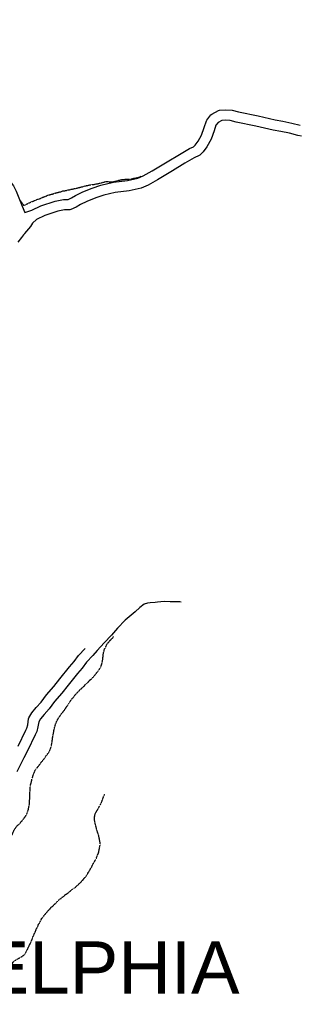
# Model space of a CAD drawing. Header units: feet. Extents: x -1605449 to -1594075, y -1717250 to -1708479.
# Tile 96 of 97: x -1597187 to -1596736, y -1713541 to -1711969. Entities that reach past the tile are written whole.
import ezdxf
from ezdxf.enums import TextEntityAlignment as Align

# ---------------------------------------------------------------- set-up
doc = ezdxf.new("R2010")
doc.units = ezdxf.units.FT
doc.header["$MEASUREMENT"] = 0
doc.linetypes.add('stream', pattern=[1.4, 0.7, -0.1, 0.1, -0.1, 0.1, -0.1, 0.1, -0.1])
for name, color, linetype in [('COUNTY-RD', 7, 'Continuous'), ('MTEXT', 2, 'Continuous'), ('TWP-RD', 6, 'Continuous'), ('WATERWAY', 14, 'stream')]:
    doc.layers.add(name, color=color, linetype=linetype)
doc.styles.add('ARIAL', font='arial.ttf')

msp = doc.modelspace()

# ---------------------------------------------------------------- linework, layer by layer
at = {"layer": 'COUNTY-RD'}
for points in [[(-1597178.7, -1712276.7), (-1597167.7, -1712273.4), (-1597153.2, -1712266.3), (-1597130.2, -1712258.6), (-1597116.8, -1712256.1), (-1597109.7, -1712256), (-1597104.4, -1712253.7), (-1597097.9, -1712249.5), (-1597086.2, -1712244), (-1597071.2, -1712238.1), (-1597057.2, -1712233), (-1597037.1, -1712228.4), (-1597014.4, -1712225.8), (-1596998, -1712222.2), (-1596989.3, -1712218.3), (-1596975.2, -1712210.2), (-1596951.3, -1712196.1), (-1596931.5, -1712184), (-1596915.4, -1712174.9), (-1596909, -1712171.9), (-1596906.3, -1712169.2), (-1596901.5, -1712163), (-1596896, -1712153.1), (-1596891.9, -1712141), (-1596888.1, -1712130.3), (-1596887.5, -1712129.2), (-1596881.3, -1712120.9), (-1596879.9, -1712119.7), (-1596869.2, -1712113.9), (-1596867.5, -1712113.4), (-1596857.6, -1712112.7), (-1596847.3, -1712113.4), (-1596837, -1712116.3), (-1596805.7, -1712122.5), (-1596778.4, -1712128.9), (-1596765.9, -1712131.1), (-1596751.5, -1712134.2), (-1596738.2, -1712137.6)], [(-1596736.4, -1712154.9), (-1596742, -1712154), (-1596755.4, -1712150.4), (-1596769.1, -1712147.4), (-1596781.7, -1712145.2), (-1596809.2, -1712138.8), (-1596840.8, -1712132.5), (-1596850.2, -1712129.9), (-1596857.5, -1712129.4), (-1596863.7, -1712129.8), (-1596869.6, -1712133), (-1596873, -1712137.6), (-1596876.1, -1712146.5), (-1596880.7, -1712159.9), (-1596887.6, -1712172.2), (-1596893.7, -1712180.1), (-1596898.7, -1712185.2), (-1596899.9, -1712186.1), (-1596907.8, -1712189.7), (-1596923.1, -1712198.3), (-1596942.7, -1712210.4), (-1596966.8, -1712224.6), (-1596981.7, -1712233.1), (-1596992.8, -1712238.1), (-1597011.7, -1712242.3), (-1597034.3, -1712244.9), (-1597052.5, -1712249), (-1597065.3, -1712253.6), (-1597079.6, -1712259.3), (-1597089.8, -1712264.1), (-1597096.5, -1712268.4), (-1597105.4, -1712272.3), (-1597107, -1712272.7), (-1597115.1, -1712272.7), (-1597126, -1712274.8), (-1597146.9, -1712281.7), (-1597160, -1712288.2), (-1597166.7, -1712293.8), (-1597170, -1712299), (-1597179.3, -1712310.6), (-1597179.4, -1712310.8), (-1597179.5, -1712311), (-1597179.6, -1712311.2), (-1597180.1, -1712311.7), (-1597180.5, -1712312.2), (-1597180.7, -1712312.3), (-1597182.8, -1712314.7), (-1597184.1, -1712316.7), (-1597190.2, -1712324)], [(-1596928.8, -1712899), (-1596930.8, -1712898.7), (-1596946.4, -1712898.7), (-1596955.9, -1712898.4), (-1596966.7, -1712899.4), (-1596970.1, -1712899.9), (-1596978.4, -1712900.2), (-1596982.6, -1712900.6), (-1596987.7, -1712902.5), (-1596994.9, -1712907.6), (-1597002.2, -1712914.6), (-1597018.3, -1712928.2), (-1597030.3, -1712940.5), (-1597039.9, -1712952), (-1597051.9, -1712964.3), (-1597062.9, -1712976.3), (-1597070.1, -1712984.5), (-1597080.2, -1712995), (-1597087, -1713004.4), (-1597094.7, -1713013.4), (-1597109.7, -1713031.9), (-1597119.7, -1713044.7), (-1597131.3, -1713057.9), (-1597139.9, -1713069.4), (-1597147.9, -1713078.4), (-1597153.9, -1713085.6), (-1597156.6, -1713090.3), (-1597157.8, -1713098.5), (-1597159.8, -1713106), (-1597160.1, -1713106.9), (-1597162.4, -1713111.3), (-1597174.8, -1713136.6), (-1597180.6, -1713147.8), (-1597185.2, -1713157.6), (-1597191.6, -1713170.3)], [(-1597189.7, -1713129.1), (-1597177.3, -1713103.7), (-1597175.5, -1713100.4), (-1597174.1, -1713095.1), (-1597172.7, -1713085.6), (-1597172.2, -1713084.1), (-1597167.7, -1713076.1), (-1597160.5, -1713067.5), (-1597152.8, -1713058.8), (-1597144.3, -1713047.4), (-1597132.5, -1713034), (-1597122.7, -1713021.5), (-1597107.5, -1713002.7), (-1597100.1, -1712994.1), (-1597093, -1712984.3), (-1597082.4, -1712973.2)]]:
    msp.add_lwpolyline(points, dxfattribs=at)
at = {"layer": 'TWP-RD'}
msp.add_lwpolyline([(-1597282.2, -1711968.9), (-1597283.6, -1712012.8), (-1597285.2, -1712056.3), (-1597286, -1712081.6), (-1597287.6, -1712131.2), (-1597288.2, -1712165.7), (-1597287.6, -1712169.4), (-1597282.3, -1712173.1), (-1597268.7, -1712180.8), (-1597256.2, -1712187), (-1597240.7, -1712195), (-1597239.1, -1712196.5), (-1597237.2, -1712199.6), (-1597234, -1712203.3), (-1597229.3, -1712209.5), (-1597224.3, -1712214.6), (-1597216.2, -1712220.4), (-1597207, -1712224.2), (-1597205.8, -1712224.9), (-1597200.8, -1712229.5), (-1597197.2, -1712234.5), (-1597192.8, -1712243), (-1597183.1, -1712266.7), (-1597178.7, -1712276.7)], dxfattribs=at)
at = {"layer": 'WATERWAY', "ltscale": 0.5, "flags": 128}
for points in [[(-1597187, -1712257), (-1597186.1, -1712258.1), (-1597180.1, -1712266), (-1597177.8, -1712264.5), (-1597173.5, -1712262.2), (-1597167.7, -1712259.6), (-1597164.9, -1712258.6), (-1597162.9, -1712257.6), (-1597160.9, -1712257), (-1597158.8, -1712255.8), (-1597156.3, -1712255.3), (-1597149.1, -1712252.2), (-1597144.5, -1712250.4), (-1597142.7, -1712249.4), (-1597134.4, -1712247.3), (-1597132.1, -1712246.4), (-1597126.8, -1712245), (-1597124.6, -1712244.3), (-1597120.4, -1712243.4), (-1597118.5, -1712242.5), (-1597116.3, -1712242.3), (-1597112, -1712241.4), (-1597109.3, -1712240.7), (-1597106.3, -1712240.3), (-1597104.7, -1712239.8), (-1597091, -1712236.8), (-1597089, -1712236.1), (-1597086.1, -1712235.5), (-1597084.2, -1712235), (-1597082.4, -1712234.5), (-1597075.9, -1712233), (-1597072.8, -1712232.5), (-1597069.9, -1712232.3), (-1597064.1, -1712231.2), (-1597059.3, -1712230.1), (-1597048.2, -1712227.3), (-1597046.2, -1712227.2), (-1597044.5, -1712227.7), (-1597038, -1712227.8), (-1597033.7, -1712226.9), (-1597030.2, -1712225.7), (-1597027.7, -1712225.3), (-1597027.7, -1712225.3), (-1597025.9, -1712224.8), (-1597023.7, -1712224.4), (-1597018, -1712223.8), (-1597016.2, -1712223.8), (-1597013.2, -1712223.7), (-1597008.7, -1712223.3), (-1597004.1, -1712222.1), (-1597000.7, -1712221.7), (-1596998.1, -1712220.8), (-1596995.3, -1712220.1), (-1596992.6, -1712218.9)], [(-1597341.3, -1713541.5), (-1597331.8, -1713520.8), (-1597330.7, -1713518.5), (-1597329.4, -1713516.6), (-1597328.3, -1713514.3), (-1597327.5, -1713511.9), (-1597325.7, -1713509.2), (-1597321.3, -1713500.7), (-1597321.2, -1713498.8), (-1597319.2, -1713496.3), (-1597317.9, -1713493.6), (-1597317.8, -1713491.8), (-1597315.6, -1713488.9), (-1597311.8, -1713479.3), (-1597311.2, -1713476.6), (-1597309.7, -1713474.1), (-1597307.6, -1713467.6), (-1597303.1, -1713455.7), (-1597303, -1713453.8), (-1597301.2, -1713451.3), (-1597298.8, -1713446.4), (-1597298, -1713443.9), (-1597296.5, -1713441.9), (-1597295.9, -1713439.9), (-1597294.9, -1713437.8), (-1597294.8, -1713432.8), (-1597294, -1713429), (-1597292.3, -1713423.8), (-1597290.5, -1713420.4), (-1597289.4, -1713418.6), (-1597287.6, -1713416.2), (-1597285.9, -1713414), (-1597283.9, -1713412.3), (-1597282.6, -1713409.9), (-1597281.2, -1713408.2), (-1597280, -1713406.4), (-1597278.9, -1713404), (-1597277.3, -1713402.2), (-1597276.1, -1713399.7), (-1597271.1, -1713390.9), (-1597268.5, -1713386.7), (-1597267.2, -1713383.7), (-1597265.4, -1713381.6), (-1597262.5, -1713377.6), (-1597257.2, -1713369.3), (-1597257.1, -1713367.7), (-1597254.6, -1713364.8), (-1597253.2, -1713362.3), (-1597252.9, -1713360.3), (-1597250.3, -1713357), (-1597246.5, -1713351), (-1597244.2, -1713346.9), (-1597242.5, -1713344.6), (-1597241.5, -1713342.9), (-1597240.2, -1713341.2), (-1597239.4, -1713339.5), (-1597237.7, -1713337.2), (-1597236.8, -1713335.3), (-1597229.6, -1713323.3), (-1597228.3, -1713320.3), (-1597225.5, -1713317.1), (-1597223.9, -1713314.6), (-1597221.5, -1713310.2), (-1597220, -1713308.2), (-1597218.7, -1713306.3), (-1597217.9, -1713304), (-1597216.9, -1713302.3), (-1597215.3, -1713298.1), (-1597214.2, -1713296.1), (-1597212.7, -1713292.7), (-1597212.1, -1713290.9), (-1597210.9, -1713288.7), (-1597210, -1713286.3), (-1597208.3, -1713284.3), (-1597207.5, -1713282.6), (-1597206.4, -1713280.9), (-1597205.3, -1713278.7), (-1597203.6, -1713277.2), (-1597202.2, -1713274.9), (-1597200.5, -1713272.8), (-1597198.2, -1713269.1), (-1597197.6, -1713267.1), (-1597194.9, -1713261.4), (-1597192.6, -1713258.4), (-1597191.3, -1713256.3), (-1597189, -1713254.8), (-1597186.5, -1713252.4), (-1597184.9, -1713250.1), (-1597183.2, -1713248.4), (-1597182.4, -1713246.7), (-1597179.9, -1713244.3), (-1597179.1, -1713242.6), (-1597177.5, -1713240.8), (-1597174.7, -1713235.7), (-1597174.3, -1713233.9), (-1597173.1, -1713230.5), (-1597171.4, -1713221.5), (-1597171.3, -1713217.8), (-1597170.9, -1713211.8), (-1597171, -1713210), (-1597170.8, -1713207.8), (-1597170.8, -1713207.8), (-1597170.7, -1713203.8), (-1597169.9, -1713191.7), (-1597169.3, -1713189.9), (-1597168, -1713185.4), (-1597167.1, -1713180.2), (-1597166.3, -1713178.5), (-1597165.8, -1713176.7), (-1597165, -1713174.6), (-1597164.5, -1713172.6), (-1597163.2, -1713170.6), (-1597162.3, -1713167.6), (-1597154.2, -1713157.5), (-1597153.1, -1713155.4), (-1597149, -1713150.9), (-1597146.7, -1713147.7), (-1597145.7, -1713146), (-1597144.3, -1713144.1), (-1597140.7, -1713139.4), (-1597139.4, -1713137.2), (-1597137.1, -1713131.8), (-1597135.7, -1713125.1), (-1597134.8, -1713119.3), (-1597134.8, -1713117.6), (-1597133.9, -1713113.9), (-1597133.4, -1713110.6), (-1597132.2, -1713105), (-1597132.2, -1713103.4), (-1597131.3, -1713100.2), (-1597129.7, -1713094), (-1597127.4, -1713088.6), (-1597124.3, -1713083.2), (-1597118.8, -1713075.6), (-1597115.2, -1713071.2), (-1597110.1, -1713063.5), (-1597107.9, -1713060.1), (-1597104.8, -1713055.6), (-1597103, -1713053.2), (-1597100.3, -1713050.2), (-1597097.4, -1713046.3), (-1597091.6, -1713040.5), (-1597090.3, -1713038.6), (-1597087.7, -1713036.8), (-1597085.9, -1713034.4), (-1597083.4, -1713032.9), (-1597081.8, -1713030.3), (-1597079.5, -1713029), (-1597077.8, -1713027.3), (-1597074.6, -1713023.4), (-1597072.3, -1713021.9), (-1597069.1, -1713018.5), (-1597065.5, -1713014.1), (-1597063.9, -1713011.9), (-1597061.8, -1713009.7), (-1597060.8, -1713007.8), (-1597057.9, -1713004.1), (-1597057.2, -1713001.9), (-1597055.8, -1712998.6), (-1597055.3, -1712996.2), (-1597054.8, -1712994.4), (-1597054.1, -1712989.9), (-1597053.9, -1712987.7), (-1597053.3, -1712983.8), (-1597053.2, -1712981.7), (-1597052.9, -1712979.8), (-1597051.9, -1712976.8), (-1597051.5, -1712974.6), (-1597050.5, -1712972.9), (-1597047.4, -1712966.4), (-1597045.8, -1712964.5), (-1597044.5, -1712962.8), (-1597041.4, -1712959.3), (-1597038.1, -1712955.9), (-1597036.8, -1712954.2)], [(-1597206.9, -1713523.6), (-1597206.8, -1713519.6), (-1597206.4, -1713517.1), (-1597206.3, -1713511.8), (-1597206, -1713509.4), (-1597205.4, -1713499.7), (-1597205, -1713497.6), (-1597204.9, -1713494.9), (-1597204.4, -1713492.7), (-1597204.3, -1713490.6), (-1597202.8, -1713484.7), (-1597200.9, -1713480.3), (-1597199.8, -1713478.6), (-1597197.8, -1713474.4), (-1597196, -1713472.6), (-1597191.9, -1713469.7), (-1597189.6, -1713468.3), (-1597187.6, -1713467.6), (-1597185.6, -1713466.1), (-1597183.5, -1713465.2), (-1597181.5, -1713464), (-1597179.2, -1713461.8), (-1597177.4, -1713459.4), (-1597175.4, -1713455.1), (-1597174, -1713452.9), (-1597173.2, -1713450.5), (-1597171.4, -1713446.7), (-1597169.9, -1713444.3), (-1597169.1, -1713441.8), (-1597167.5, -1713438.8), (-1597166.6, -1713435.6), (-1597165, -1713432.4), (-1597164, -1713429.5), (-1597162.7, -1713427.3), (-1597161.4, -1713424.3), (-1597160, -1713420.3), (-1597158.3, -1713417.9), (-1597157.5, -1713416.1), (-1597157.4, -1713414.2), (-1597155.1, -1713411.4), (-1597152.8, -1713407), (-1597151.7, -1713404.1), (-1597149.7, -1713402.1), (-1597148.4, -1713400.4), (-1597147.3, -1713398.6), (-1597145.5, -1713396.9), (-1597144.2, -1713394.7), (-1597142.2, -1713393.1), (-1597140.7, -1713391.1), (-1597138.1, -1713388.7), (-1597136.3, -1713386.2), (-1597133.7, -1713384.5), (-1597132.2, -1713382.3), (-1597128.9, -1713379.6), (-1597127.4, -1713377.9), (-1597125, -1713375.9), (-1597123.5, -1713374), (-1597121.2, -1713372.6), (-1597119.7, -1713370.9), (-1597115.9, -1713368.4), (-1597114.3, -1713366.5), (-1597111.8, -1713365.1), (-1597109.1, -1713363.3), (-1597107.5, -1713361.9), (-1597105.4, -1713360), (-1597103.7, -1713358.3), (-1597099.6, -1713355.8), (-1597097.4, -1713354.1), (-1597095.8, -1713352.2), (-1597093.2, -1713350.5), (-1597091.7, -1713348.6), (-1597088.9, -1713346.3), (-1597087.4, -1713344.1), (-1597084.8, -1713341.7), (-1597083.2, -1713339.3), (-1597081.2, -1713337.8), (-1597080.4, -1713336), (-1597078.6, -1713333.8), (-1597077.8, -1713331.7), (-1597076.3, -1713329.7), (-1597075.5, -1713327.7), (-1597074, -1713326), (-1597073.4, -1713324.2), (-1597071.6, -1713321.6), (-1597069.8, -1713317.4), (-1597068, -1713314.9), (-1597064.6, -1713308.7), (-1597063.5, -1713306.2), (-1597062.7, -1713303), (-1597061.2, -1713300.8), (-1597060.6, -1713298.8), (-1597060.3, -1713296.6), (-1597059.5, -1713293.4), (-1597059.1, -1713290.4), (-1597058.4, -1713287.9), (-1597058.3, -1713284.4), (-1597058.5, -1713282.2), (-1597059.8, -1713275.6), (-1597060.5, -1713273.2), (-1597060.8, -1713271.2), (-1597062.6, -1713266.4), (-1597062.6, -1713266.4), (-1597063.6, -1713262.4), (-1597064.3, -1713260.6), (-1597064.5, -1713258.9), (-1597065.6, -1713255.4), (-1597066.7, -1713249.8), (-1597067.2, -1713247.6), (-1597067.3, -1713242.3), (-1597066.8, -1713239.4), (-1597065.7, -1713235.9), (-1597061.6, -1713229.5), (-1597060.7, -1713227.8), (-1597059.7, -1713225.8), (-1597058.2, -1713223.3), (-1597055.3, -1713217.1), (-1597054.8, -1713215.4), (-1597052, -1713207.8), (-1597051.2, -1713206.1)]]:
    msp.add_lwpolyline(points, dxfattribs=at)

# ---------------------------------------------------------------- texts
at = {"layer": 'MTEXT', "style": 'ARIAL'}
msp.add_text('NEW PHILADELPHIA', height=83.333, dxfattribs=at).set_placement((-1597404.5, -1713482.7), align=Align.MIDDLE_CENTER)

doc.saveas('drawing.dxf')
